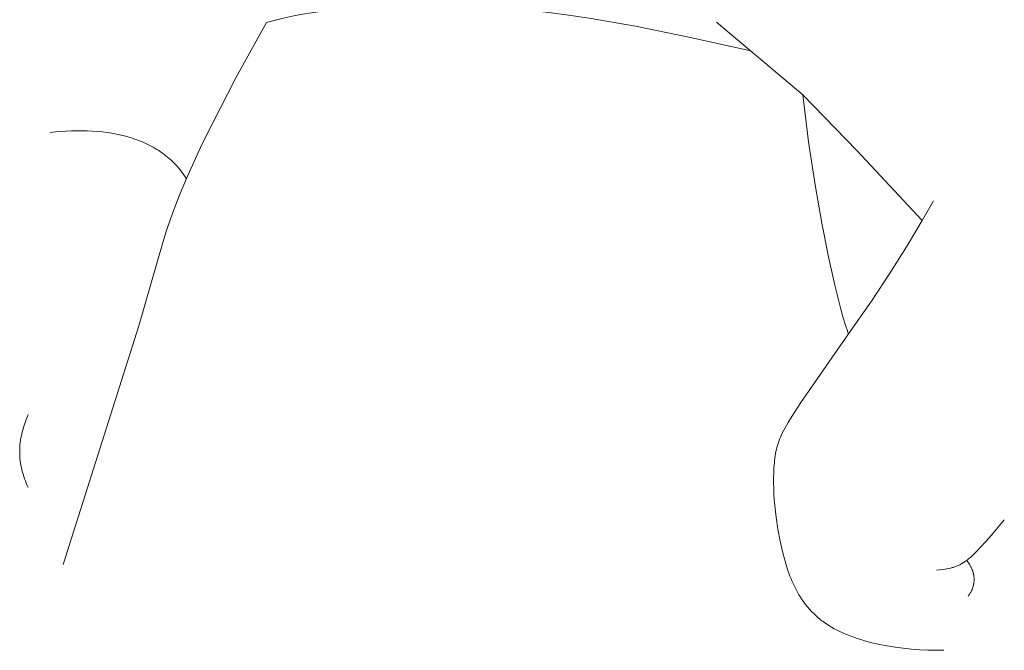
# Model space of a CAD drawing. Header units: millimetres. Extents: x -1459 to 125, y -3469 to 122.
# Tile 104 of 199: x -168 to -143, y -2980 to -2963. Entities that reach past the tile are written whole.
import ezdxf

# ---------------------------------------------------------------- set-up
doc = ezdxf.new("R2010")
doc.units = ezdxf.units.MM
doc.header["$MEASUREMENT"] = 0
doc.layers.add('Layer 1', color=7, linetype='Continuous')

msp = doc.modelspace()

# ---------------------------------------------------------------- linework, layer by layer
at = {"layer": 'Layer 1', "color": 5, "lineweight": 9}
for points, knots in [([(-149.5181, -2964.1265), (-149.5181, -2964.1265), (-151.1174, -2963.7673), (-151.1174, -2963.7673), (-151.1174, -2963.7673), (-152.4958, -2963.488), (-152.4958, -2963.488), (-152.4958, -2963.488), (-153.6901, -2963.2794), (-153.6901, -2963.2794), (-153.6901, -2963.2794), (-154.2299, -2963.1987), (-154.2299, -2963.1987), (-154.2299, -2963.1987), (-154.7375, -2963.1321), (-154.7375, -2963.1321), (-154.7375, -2963.1321), (-155.2684, -2963.0733), (-155.2684, -2963.0733), (-155.2684, -2963.0733), (-155.7702, -2963.0289), (-155.7702, -2963.0289), (-155.7702, -2963.0289), (-156.2476, -2962.9971), (-156.2476, -2962.9971), (-156.2476, -2962.9971), (-156.7055, -2962.9763), (-156.7055, -2962.9763), (-156.7055, -2962.9763), (-157.5813, -2962.9609), (-157.5813, -2962.9609), (-157.5813, -2962.9609), (-158.4357, -2962.9694), (-158.4357, -2962.9694), (-158.4357, -2962.9694), (-159.301, -2962.995), (-159.301, -2962.995), (-159.301, -2962.995), (-159.7409, -2963.0198), (-159.7409, -2963.0198), (-159.7409, -2963.0198), (-160.1864, -2963.0568), (-160.1864, -2963.0568), (-160.1864, -2963.0568), (-160.4113, -2963.0809), (-160.4113, -2963.0809), (-160.4113, -2963.0809), (-160.6377, -2963.1092), (-160.6377, -2963.1092), (-160.6377, -2963.1092), (-160.8658, -2963.1422), (-160.8658, -2963.1422), (-160.8658, -2963.1422), (-161.0954, -2963.1803), (-161.0954, -2963.1803), (-161.0954, -2963.1803), (-161.3268, -2963.2238), (-161.3268, -2963.2238), (-161.3268, -2963.2238), (-161.56, -2963.2732), (-161.56, -2963.2732), (-161.56, -2963.2732), (-161.7949, -2963.3288), (-161.7949, -2963.3288), (-161.7949, -2963.3288), (-162.0317, -2963.3911), (-162.0317, -2963.3911), (-162.0317, -2963.3911), (-162.8197, -2964.8241), (-162.8197, -2964.8241), (-162.8197, -2964.8241), (-163.4359, -2966.0128), (-163.4359, -2966.0128), (-163.4359, -2966.0128), (-163.6878, -2966.5273), (-163.6878, -2966.5273), (-163.6878, -2966.5273), (-163.9067, -2966.9947), (-163.9067, -2966.9947), (-163.9067, -2966.9947), (-164.0958, -2967.4198), (-164.0958, -2967.4198), (-164.0958, -2967.4198), (-164.2585, -2967.8073), (-164.2585, -2967.8073), (-164.2585, -2967.8073), (-164.398, -2968.1619), (-164.398, -2968.1619), (-164.398, -2968.1619), (-164.5177, -2968.4882), (-164.5177, -2968.4882), (-164.5177, -2968.4882), (-164.6209, -2968.7909), (-164.6209, -2968.7909), (-164.6209, -2968.7909), (-164.7108, -2969.0748), (-164.7108, -2969.0748), (-164.7108, -2969.0748), (-165.3254, -2971.2196), (-165.3254, -2971.2196), (-165.3254, -2971.2196), (-167.2794, -2977.3809), (-167.2794, -2977.3809)], [0, 0, 0, 0, 0.0294118, 0.0294118, 0.0294118, 0.0588235, 0.0588235, 0.0588235, 0.0882353, 0.0882353, 0.0882353, 0.1176471, 0.1176471, 0.1176471, 0.1470588, 0.1470588, 0.1470588, 0.1764706, 0.1764706, 0.1764706, 0.2058824, 0.2058824, 0.2058824, 0.2352941, 0.2352941, 0.2352941, 0.2647059, 0.2647059, 0.2647059, 0.2941176, 0.2941176, 0.2941176, 0.3235294, 0.3235294, 0.3235294, 0.3529412, 0.3529412, 0.3529412, 0.3823529, 0.3823529, 0.3823529, 0.4117647, 0.4117647, 0.4117647, 0.4411765, 0.4411765, 0.4411765, 0.4705882, 0.4705882, 0.4705882, 0.5, 0.5, 0.5, 0.5294118, 0.5294118, 0.5294118, 0.5588235, 0.5588235, 0.5588235, 0.5882353, 0.5882353, 0.5882353, 0.6176471, 0.6176471, 0.6176471, 0.6470588, 0.6470588, 0.6470588, 0.6764706, 0.6764706, 0.6764706, 0.7058824, 0.7058824, 0.7058824, 0.7352941, 0.7352941, 0.7352941, 0.7647059, 0.7647059, 0.7647059, 0.7941176, 0.7941176, 0.7941176, 0.8235294, 0.8235294, 0.8235294, 0.8529412, 0.8529412, 0.8529412, 0.8823529, 0.8823529, 0.8823529, 0.9117647, 0.9117647, 0.9117647, 0.9411765, 0.9411765, 0.9411765, 0.9705882, 0.9705882, 0.9705882, 1, 1, 1, 1]), ([(-164.0978, -2967.4244), (-164.0978, -2967.4244), (-164.1295, -2967.3751), (-164.1295, -2967.3751), (-164.1295, -2967.3751), (-164.1623, -2967.3268), (-164.1623, -2967.3268), (-164.1623, -2967.3268), (-164.196, -2967.2797), (-164.196, -2967.2797), (-164.196, -2967.2797), (-164.2308, -2967.2337), (-164.2308, -2967.2337), (-164.2308, -2967.2337), (-164.2665, -2967.1887), (-164.2665, -2967.1887), (-164.2665, -2967.1887), (-164.3031, -2967.1448), (-164.3031, -2967.1448), (-164.3031, -2967.1448), (-164.3407, -2967.1021), (-164.3407, -2967.1021), (-164.3407, -2967.1021), (-164.3792, -2967.0603), (-164.3792, -2967.0603), (-164.3792, -2967.0603), (-164.4187, -2967.0197), (-164.4187, -2967.0197), (-164.4187, -2967.0197), (-164.459, -2966.9801), (-164.459, -2966.9801), (-164.459, -2966.9801), (-164.5003, -2966.9415), (-164.5003, -2966.9415), (-164.5003, -2966.9415), (-164.5424, -2966.904), (-164.5424, -2966.904), (-164.5424, -2966.904), (-164.5854, -2966.8676), (-164.5854, -2966.8676), (-164.5854, -2966.8676), (-164.6292, -2966.8321), (-164.6292, -2966.8321), (-164.6292, -2966.8321), (-164.6738, -2966.7977), (-164.6738, -2966.7977), (-164.6738, -2966.7977), (-164.7193, -2966.7643), (-164.7193, -2966.7643), (-164.7193, -2966.7643), (-164.7656, -2966.7319), (-164.7656, -2966.7319), (-164.7656, -2966.7319), (-164.8127, -2966.7006), (-164.8127, -2966.7006), (-164.8127, -2966.7006), (-164.8606, -2966.6702), (-164.8606, -2966.6702), (-164.8606, -2966.6702), (-164.9093, -2966.6408), (-164.9093, -2966.6408), (-164.9093, -2966.6408), (-164.9587, -2966.6124), (-164.9587, -2966.6124), (-164.9587, -2966.6124), (-165.0089, -2966.585), (-165.0089, -2966.585), (-165.0089, -2966.585), (-165.0598, -2966.5586), (-165.0598, -2966.5586), (-165.0598, -2966.5586), (-165.1114, -2966.5331), (-165.1114, -2966.5331), (-165.1114, -2966.5331), (-165.1637, -2966.5086), (-165.1637, -2966.5086), (-165.1637, -2966.5086), (-165.2168, -2966.4851), (-165.2168, -2966.4851), (-165.2168, -2966.4851), (-165.2705, -2966.4625), (-165.2705, -2966.4625), (-165.2705, -2966.4625), (-165.3249, -2966.4408), (-165.3249, -2966.4408), (-165.3249, -2966.4408), (-165.3799, -2966.4201), (-165.3799, -2966.4201), (-165.3799, -2966.4201), (-165.4356, -2966.4003), (-165.4356, -2966.4003), (-165.4356, -2966.4003), (-165.4919, -2966.3814), (-165.4919, -2966.3814), (-165.4919, -2966.3814), (-165.5488, -2966.3634), (-165.5488, -2966.3634), (-165.5488, -2966.3634), (-165.6644, -2966.3302), (-165.6644, -2966.3302), (-165.6644, -2966.3302), (-165.7823, -2966.3006), (-165.7823, -2966.3006), (-165.7823, -2966.3006), (-165.9025, -2966.2745), (-165.9025, -2966.2745), (-165.9025, -2966.2745), (-166.0247, -2966.2519), (-166.0247, -2966.2519), (-166.0247, -2966.2519), (-166.149, -2966.2327), (-166.149, -2966.2327), (-166.149, -2966.2327), (-166.2751, -2966.2169), (-166.2751, -2966.2169), (-166.2751, -2966.2169), (-166.403, -2966.2045), (-166.403, -2966.2045), (-166.403, -2966.2045), (-166.5326, -2966.1953), (-166.5326, -2966.1953), (-166.5326, -2966.1953), (-166.6637, -2966.1893), (-166.6637, -2966.1893), (-166.6637, -2966.1893), (-166.7964, -2966.1865), (-166.7964, -2966.1865), (-166.7964, -2966.1865), (-166.9304, -2966.1869), (-166.9304, -2966.1869), (-166.9304, -2966.1869), (-167.0656, -2966.1902), (-167.0656, -2966.1902), (-167.0656, -2966.1902), (-167.2021, -2966.1967), (-167.2021, -2966.1967), (-167.2021, -2966.1967), (-167.3395, -2966.206), (-167.3395, -2966.206), (-167.3395, -2966.206), (-167.478, -2966.2183), (-167.478, -2966.2183), (-167.478, -2966.2183), (-167.6172, -2966.2335), (-167.6172, -2966.2335)], [0, 0, 0, 0, 0.0208333, 0.0208333, 0.0208333, 0.0416667, 0.0416667, 0.0416667, 0.0625, 0.0625, 0.0625, 0.0833333, 0.0833333, 0.0833333, 0.1041667, 0.1041667, 0.1041667, 0.125, 0.125, 0.125, 0.1458333, 0.1458333, 0.1458333, 0.1666667, 0.1666667, 0.1666667, 0.1875, 0.1875, 0.1875, 0.2083333, 0.2083333, 0.2083333, 0.2291667, 0.2291667, 0.2291667, 0.25, 0.25, 0.25, 0.2708333, 0.2708333, 0.2708333, 0.2916667, 0.2916667, 0.2916667, 0.3125, 0.3125, 0.3125, 0.3333333, 0.3333333, 0.3333333, 0.3541667, 0.3541667, 0.3541667, 0.375, 0.375, 0.375, 0.3958333, 0.3958333, 0.3958333, 0.4166667, 0.4166667, 0.4166667, 0.4375, 0.4375, 0.4375, 0.4583333, 0.4583333, 0.4583333, 0.4791667, 0.4791667, 0.4791667, 0.5, 0.5, 0.5, 0.5208333, 0.5208333, 0.5208333, 0.5416667, 0.5416667, 0.5416667, 0.5625, 0.5625, 0.5625, 0.5833333, 0.5833333, 0.5833333, 0.6041667, 0.6041667, 0.6041667, 0.625, 0.625, 0.625, 0.6458333, 0.6458333, 0.6458333, 0.6666667, 0.6666667, 0.6666667, 0.6875, 0.6875, 0.6875, 0.7083333, 0.7083333, 0.7083333, 0.7291667, 0.7291667, 0.7291667, 0.75, 0.75, 0.75, 0.7708333, 0.7708333, 0.7708333, 0.7916667, 0.7916667, 0.7916667, 0.8125, 0.8125, 0.8125, 0.8333333, 0.8333333, 0.8333333, 0.8541667, 0.8541667, 0.8541667, 0.875, 0.875, 0.875, 0.8958333, 0.8958333, 0.8958333, 0.9166667, 0.9166667, 0.9166667, 0.9375, 0.9375, 0.9375, 0.9583333, 0.9583333, 0.9583333, 0.9791667, 0.9791667, 0.9791667, 1, 1, 1, 1]), ([(-146.9913, -2971.4313), (-146.9913, -2971.4313), (-148.2259, -2973.2017), (-148.2259, -2973.2017), (-148.2259, -2973.2017), (-148.4632, -2973.5648), (-148.4632, -2973.5648), (-148.4632, -2973.5648), (-148.5563, -2973.7174), (-148.5563, -2973.7174), (-148.5563, -2973.7174), (-148.6345, -2973.8546), (-148.6345, -2973.8546), (-148.6345, -2973.8546), (-148.6685, -2973.9185), (-148.6685, -2973.9185), (-148.6685, -2973.9185), (-148.6994, -2973.9796), (-148.6994, -2973.9796), (-148.6994, -2973.9796), (-148.7273, -2974.0384), (-148.7273, -2974.0384), (-148.7273, -2974.0384), (-148.7525, -2974.0953), (-148.7525, -2974.0953), (-148.7525, -2974.0953), (-148.7752, -2974.1506), (-148.7752, -2974.1506), (-148.7752, -2974.1506), (-148.7955, -2974.2047), (-148.7955, -2974.2047), (-148.7955, -2974.2047), (-148.8136, -2974.2581), (-148.8136, -2974.2581), (-148.8136, -2974.2581), (-148.8298, -2974.3109), (-148.8298, -2974.3109), (-148.8298, -2974.3109), (-148.8443, -2974.3638), (-148.8443, -2974.3638), (-148.8443, -2974.3638), (-148.8572, -2974.4169), (-148.8572, -2974.4169), (-148.8572, -2974.4169), (-148.8687, -2974.4708), (-148.8687, -2974.4708), (-148.8687, -2974.4708), (-148.8791, -2974.5257), (-148.8791, -2974.5257), (-148.8791, -2974.5257), (-148.8885, -2974.582), (-148.8885, -2974.582), (-148.8885, -2974.582), (-148.897, -2974.6397), (-148.897, -2974.6397), (-148.897, -2974.6397), (-148.9045, -2974.6988), (-148.9045, -2974.6988), (-148.9045, -2974.6988), (-148.911, -2974.7591), (-148.911, -2974.7591), (-148.911, -2974.7591), (-148.9214, -2974.8836), (-148.9214, -2974.8836), (-148.9214, -2974.8836), (-148.9282, -2975.0126), (-148.9282, -2975.0126), (-148.9282, -2975.0126), (-148.9315, -2975.146), (-148.9315, -2975.146), (-148.9315, -2975.146), (-148.9314, -2975.2831), (-148.9314, -2975.2831), (-148.9314, -2975.2831), (-148.9279, -2975.4238), (-148.9279, -2975.4238), (-148.9279, -2975.4238), (-148.9212, -2975.5675), (-148.9212, -2975.5675), (-148.9212, -2975.5675), (-148.9112, -2975.7138), (-148.9112, -2975.7138), (-148.9112, -2975.7138), (-148.8982, -2975.8625), (-148.8982, -2975.8625), (-148.8982, -2975.8625), (-148.8821, -2976.013), (-148.8821, -2976.013), (-148.8821, -2976.013), (-148.8632, -2976.1651), (-148.8632, -2976.1651), (-148.8632, -2976.1651), (-148.8167, -2976.4721), (-148.8167, -2976.4721), (-148.8167, -2976.4721), (-148.7596, -2976.7804), (-148.7596, -2976.7804), (-148.7596, -2976.7804), (-148.7271, -2976.9341), (-148.7271, -2976.9341), (-148.7271, -2976.9341), (-148.6915, -2977.0869), (-148.6915, -2977.0869), (-148.6915, -2977.0869), (-148.6524, -2977.2384), (-148.6524, -2977.2384), (-148.6524, -2977.2384), (-148.6092, -2977.3883), (-148.6092, -2977.3883), (-148.6092, -2977.3883), (-148.5614, -2977.536), (-148.5614, -2977.536), (-148.5614, -2977.536), (-148.5356, -2977.609), (-148.5356, -2977.609), (-148.5356, -2977.609), (-148.5084, -2977.6813), (-148.5084, -2977.6813), (-148.5084, -2977.6813), (-148.4799, -2977.7529), (-148.4799, -2977.7529), (-148.4799, -2977.7529), (-148.4498, -2977.8236), (-148.4498, -2977.8236), (-148.4498, -2977.8236), (-148.4182, -2977.8936), (-148.4182, -2977.8936), (-148.4182, -2977.8936), (-148.385, -2977.9627), (-148.385, -2977.9627), (-148.385, -2977.9627), (-148.3502, -2978.0308), (-148.3502, -2978.0308), (-148.3502, -2978.0308), (-148.3136, -2978.098), (-148.3136, -2978.098), (-148.3136, -2978.098), (-148.2751, -2978.1641), (-148.2751, -2978.1641), (-148.2751, -2978.1641), (-148.2349, -2978.2292), (-148.2349, -2978.2292), (-148.2349, -2978.2292), (-148.1926, -2978.2931), (-148.1926, -2978.2931), (-148.1926, -2978.2931), (-148.1484, -2978.3558), (-148.1484, -2978.3558), (-148.1484, -2978.3558), (-148.1021, -2978.4173), (-148.1021, -2978.4173), (-148.1021, -2978.4173), (-148.0537, -2978.4775), (-148.0537, -2978.4775), (-148.0537, -2978.4775), (-148.003, -2978.5364), (-148.003, -2978.5364), (-148.003, -2978.5364), (-147.9502, -2978.5938), (-147.9502, -2978.5938), (-147.9502, -2978.5938), (-147.8949, -2978.6499), (-147.8949, -2978.6499), (-147.8949, -2978.6499), (-147.8664, -2978.6773), (-147.8664, -2978.6773), (-147.8664, -2978.6773), (-147.8373, -2978.7044), (-147.8373, -2978.7044), (-147.8373, -2978.7044), (-147.8076, -2978.7311), (-147.8076, -2978.7311), (-147.8076, -2978.7311), (-147.7772, -2978.7574), (-147.7772, -2978.7574), (-147.7772, -2978.7574), (-147.7463, -2978.7833), (-147.7463, -2978.7833), (-147.7463, -2978.7833), (-147.7147, -2978.8088), (-147.7147, -2978.8088), (-147.7147, -2978.8088), (-147.6824, -2978.8339), (-147.6824, -2978.8339), (-147.6824, -2978.8339), (-147.6495, -2978.8586), (-147.6495, -2978.8586), (-147.6495, -2978.8586), (-147.6159, -2978.8828), (-147.6159, -2978.8828), (-147.6159, -2978.8828), (-147.5816, -2978.9066), (-147.5816, -2978.9066), (-147.5816, -2978.9066), (-147.5111, -2978.953), (-147.5111, -2978.953), (-147.5111, -2978.953), (-147.4379, -2978.9975), (-147.4379, -2978.9975), (-147.4379, -2978.9975), (-147.3623, -2979.0404), (-147.3623, -2979.0404), (-147.3623, -2979.0404), (-147.2842, -2979.0816), (-147.2842, -2979.0816), (-147.2842, -2979.0816), (-147.2038, -2979.1211), (-147.2038, -2979.1211), (-147.2038, -2979.1211), (-147.1211, -2979.1589), (-147.1211, -2979.1589), (-147.1211, -2979.1589), (-147.0364, -2979.195), (-147.0364, -2979.195), (-147.0364, -2979.195), (-146.9497, -2979.2295), (-146.9497, -2979.2295), (-146.9497, -2979.2295), (-146.861, -2979.2623), (-146.861, -2979.2623), (-146.861, -2979.2623), (-146.7706, -2979.2936), (-146.7706, -2979.2936), (-146.7706, -2979.2936), (-146.6784, -2979.3232), (-146.6784, -2979.3232), (-146.6784, -2979.3232), (-146.5847, -2979.3512), (-146.5847, -2979.3512), (-146.5847, -2979.3512), (-146.4894, -2979.3776), (-146.4894, -2979.3776), (-146.4894, -2979.3776), (-146.3927, -2979.4025), (-146.3927, -2979.4025), (-146.3927, -2979.4025), (-146.2947, -2979.4258), (-146.2947, -2979.4258), (-146.2947, -2979.4258), (-146.1956, -2979.4476), (-146.1956, -2979.4476), (-146.1956, -2979.4476), (-145.9941, -2979.4866), (-145.9941, -2979.4866), (-145.9941, -2979.4866), (-145.789, -2979.5196), (-145.789, -2979.5196), (-145.789, -2979.5196), (-145.5811, -2979.5468), (-145.5811, -2979.5468), (-145.5811, -2979.5468), (-145.3713, -2979.5681), (-145.3713, -2979.5681), (-145.3713, -2979.5681), (-145.1604, -2979.5838), (-145.1604, -2979.5838), (-145.1604, -2979.5838), (-144.9491, -2979.594), (-144.9491, -2979.594), (-144.9491, -2979.594), (-144.7383, -2979.5987), (-144.7383, -2979.5987), (-144.7383, -2979.5987), (-144.5289, -2979.5981), (-144.5289, -2979.5981)], [0, 0, 0, 0, 0.0113636, 0.0113636, 0.0113636, 0.0227273, 0.0227273, 0.0227273, 0.0340909, 0.0340909, 0.0340909, 0.0454545, 0.0454545, 0.0454545, 0.0568182, 0.0568182, 0.0568182, 0.0681818, 0.0681818, 0.0681818, 0.0795455, 0.0795455, 0.0795455, 0.0909091, 0.0909091, 0.0909091, 0.1022727, 0.1022727, 0.1022727, 0.1136364, 0.1136364, 0.1136364, 0.125, 0.125, 0.125, 0.1363636, 0.1363636, 0.1363636, 0.1477273, 0.1477273, 0.1477273, 0.1590909, 0.1590909, 0.1590909, 0.1704545, 0.1704545, 0.1704545, 0.1818182, 0.1818182, 0.1818182, 0.1931818, 0.1931818, 0.1931818, 0.2045455, 0.2045455, 0.2045455, 0.2159091, 0.2159091, 0.2159091, 0.2272727, 0.2272727, 0.2272727, 0.2386364, 0.2386364, 0.2386364, 0.25, 0.25, 0.25, 0.2613636, 0.2613636, 0.2613636, 0.2727273, 0.2727273, 0.2727273, 0.2840909, 0.2840909, 0.2840909, 0.2954545, 0.2954545, 0.2954545, 0.3068182, 0.3068182, 0.3068182, 0.3181818, 0.3181818, 0.3181818, 0.3295455, 0.3295455, 0.3295455, 0.3409091, 0.3409091, 0.3409091, 0.3522727, 0.3522727, 0.3522727, 0.3636364, 0.3636364, 0.3636364, 0.375, 0.375, 0.375, 0.3863636, 0.3863636, 0.3863636, 0.3977273, 0.3977273, 0.3977273, 0.4090909, 0.4090909, 0.4090909, 0.4204545, 0.4204545, 0.4204545, 0.4318182, 0.4318182, 0.4318182, 0.4431818, 0.4431818, 0.4431818, 0.4545455, 0.4545455, 0.4545455, 0.4659091, 0.4659091, 0.4659091, 0.4772727, 0.4772727, 0.4772727, 0.4886364, 0.4886364, 0.4886364, 0.5, 0.5, 0.5, 0.5113636, 0.5113636, 0.5113636, 0.5227273, 0.5227273, 0.5227273, 0.5340909, 0.5340909, 0.5340909, 0.5454545, 0.5454545, 0.5454545, 0.5568182, 0.5568182, 0.5568182, 0.5681818, 0.5681818, 0.5681818, 0.5795455, 0.5795455, 0.5795455, 0.5909091, 0.5909091, 0.5909091, 0.6022727, 0.6022727, 0.6022727, 0.6136364, 0.6136364, 0.6136364, 0.625, 0.625, 0.625, 0.6363636, 0.6363636, 0.6363636, 0.6477273, 0.6477273, 0.6477273, 0.6590909, 0.6590909, 0.6590909, 0.6704545, 0.6704545, 0.6704545, 0.6818182, 0.6818182, 0.6818182, 0.6931818, 0.6931818, 0.6931818, 0.7045455, 0.7045455, 0.7045455, 0.7159091, 0.7159091, 0.7159091, 0.7272727, 0.7272727, 0.7272727, 0.7386364, 0.7386364, 0.7386364, 0.75, 0.75, 0.75, 0.7613636, 0.7613636, 0.7613636, 0.7727273, 0.7727273, 0.7727273, 0.7840909, 0.7840909, 0.7840909, 0.7954545, 0.7954545, 0.7954545, 0.8068182, 0.8068182, 0.8068182, 0.8181818, 0.8181818, 0.8181818, 0.8295455, 0.8295455, 0.8295455, 0.8409091, 0.8409091, 0.8409091, 0.8522727, 0.8522727, 0.8522727, 0.8636364, 0.8636364, 0.8636364, 0.875, 0.875, 0.875, 0.8863636, 0.8863636, 0.8863636, 0.8977273, 0.8977273, 0.8977273, 0.9090909, 0.9090909, 0.9090909, 0.9204545, 0.9204545, 0.9204545, 0.9318182, 0.9318182, 0.9318182, 0.9431818, 0.9431818, 0.9431818, 0.9545455, 0.9545455, 0.9545455, 0.9659091, 0.9659091, 0.9659091, 0.9772727, 0.9772727, 0.9772727, 0.9886364, 0.9886364, 0.9886364, 1, 1, 1, 1]), ([(-168.1833, -2973.5157), (-168.1833, -2973.5157), (-168.2102, -2973.5765), (-168.2102, -2973.5765), (-168.2102, -2973.5765), (-168.2354, -2973.6372), (-168.2354, -2973.6372), (-168.2354, -2973.6372), (-168.2588, -2973.6978), (-168.2588, -2973.6978), (-168.2588, -2973.6978), (-168.2804, -2973.7582), (-168.2804, -2973.7582), (-168.2804, -2973.7582), (-168.3004, -2973.8185), (-168.3004, -2973.8185), (-168.3004, -2973.8185), (-168.3186, -2973.8787), (-168.3186, -2973.8787), (-168.3186, -2973.8787), (-168.335, -2973.9387), (-168.335, -2973.9387), (-168.335, -2973.9387), (-168.3498, -2973.9986), (-168.3498, -2973.9986), (-168.3498, -2973.9986), (-168.3628, -2974.0584), (-168.3628, -2974.0584), (-168.3628, -2974.0584), (-168.374, -2974.1181), (-168.374, -2974.1181), (-168.374, -2974.1181), (-168.3836, -2974.1776), (-168.3836, -2974.1776), (-168.3836, -2974.1776), (-168.3914, -2974.2371), (-168.3914, -2974.2371), (-168.3914, -2974.2371), (-168.3975, -2974.2963), (-168.3975, -2974.2963), (-168.3975, -2974.2963), (-168.4018, -2974.3555), (-168.4018, -2974.3555), (-168.4018, -2974.3555), (-168.4044, -2974.4145), (-168.4044, -2974.4145), (-168.4044, -2974.4145), (-168.4053, -2974.4734), (-168.4053, -2974.4734), (-168.4053, -2974.4734), (-168.4044, -2974.5322), (-168.4044, -2974.5322), (-168.4044, -2974.5322), (-168.4018, -2974.5909), (-168.4018, -2974.5909), (-168.4018, -2974.5909), (-168.3975, -2974.6494), (-168.3975, -2974.6494), (-168.3975, -2974.6494), (-168.3914, -2974.7078), (-168.3914, -2974.7078), (-168.3914, -2974.7078), (-168.3836, -2974.7661), (-168.3836, -2974.7661), (-168.3836, -2974.7661), (-168.374, -2974.8242), (-168.374, -2974.8242), (-168.374, -2974.8242), (-168.3628, -2974.8822), (-168.3628, -2974.8822), (-168.3628, -2974.8822), (-168.3498, -2974.9401), (-168.3498, -2974.9401), (-168.3498, -2974.9401), (-168.335, -2974.9979), (-168.335, -2974.9979), (-168.335, -2974.9979), (-168.3186, -2975.0555), (-168.3186, -2975.0555), (-168.3186, -2975.0555), (-168.3004, -2975.113), (-168.3004, -2975.113), (-168.3004, -2975.113), (-168.2804, -2975.1704), (-168.2804, -2975.1704), (-168.2804, -2975.1704), (-168.2588, -2975.2277), (-168.2588, -2975.2277), (-168.2588, -2975.2277), (-168.2354, -2975.2848), (-168.2354, -2975.2848), (-168.2354, -2975.2848), (-168.2102, -2975.3418), (-168.2102, -2975.3418), (-168.2102, -2975.3418), (-168.1833, -2975.3986), (-168.1833, -2975.3986)], [0, 0, 0, 0, 0.03125, 0.03125, 0.03125, 0.0625, 0.0625, 0.0625, 0.09375, 0.09375, 0.09375, 0.125, 0.125, 0.125, 0.15625, 0.15625, 0.15625, 0.1875, 0.1875, 0.1875, 0.21875, 0.21875, 0.21875, 0.25, 0.25, 0.25, 0.28125, 0.28125, 0.28125, 0.3125, 0.3125, 0.3125, 0.34375, 0.34375, 0.34375, 0.375, 0.375, 0.375, 0.40625, 0.40625, 0.40625, 0.4375, 0.4375, 0.4375, 0.46875, 0.46875, 0.46875, 0.5, 0.5, 0.5, 0.53125, 0.53125, 0.53125, 0.5625, 0.5625, 0.5625, 0.59375, 0.59375, 0.59375, 0.625, 0.625, 0.625, 0.65625, 0.65625, 0.65625, 0.6875, 0.6875, 0.6875, 0.71875, 0.71875, 0.71875, 0.75, 0.75, 0.75, 0.78125, 0.78125, 0.78125, 0.8125, 0.8125, 0.8125, 0.84375, 0.84375, 0.84375, 0.875, 0.875, 0.875, 0.90625, 0.90625, 0.90625, 0.9375, 0.9375, 0.9375, 0.96875, 0.96875, 0.96875, 1, 1, 1, 1]), ([(-142.9703, -2976.2317), (-142.9703, -2976.2317), (-143.3048, -2976.6285), (-143.3048, -2976.6285), (-143.3048, -2976.6285), (-143.446, -2976.79), (-143.446, -2976.79), (-143.446, -2976.79), (-143.5725, -2976.9293), (-143.5725, -2976.9293), (-143.5725, -2976.9293), (-143.6866, -2977.0483), (-143.6866, -2977.0483), (-143.6866, -2977.0483), (-143.7396, -2977.1008), (-143.7396, -2977.1008), (-143.7396, -2977.1008), (-143.7902, -2977.1488), (-143.7902, -2977.1488), (-143.7902, -2977.1488), (-143.8389, -2977.1926), (-143.8389, -2977.1926), (-143.8389, -2977.1926), (-143.8857, -2977.2325), (-143.8857, -2977.2325), (-143.8857, -2977.2325), (-143.931, -2977.2687), (-143.931, -2977.2687), (-143.931, -2977.2687), (-143.9531, -2977.2854), (-143.9531, -2977.2854), (-143.9531, -2977.2854), (-143.975, -2977.3013), (-143.975, -2977.3013), (-143.975, -2977.3013), (-143.9966, -2977.3164), (-143.9966, -2977.3164), (-143.9966, -2977.3164), (-144.018, -2977.3307), (-144.018, -2977.3307), (-144.018, -2977.3307), (-144.0393, -2977.3442), (-144.0393, -2977.3442), (-144.0393, -2977.3442), (-144.0603, -2977.357), (-144.0603, -2977.357), (-144.0603, -2977.357), (-144.0813, -2977.3691), (-144.0813, -2977.3691), (-144.0813, -2977.3691), (-144.1021, -2977.3805), (-144.1021, -2977.3805), (-144.1021, -2977.3805), (-144.123, -2977.3913), (-144.123, -2977.3913), (-144.123, -2977.3913), (-144.1438, -2977.4015), (-144.1438, -2977.4015), (-144.1438, -2977.4015), (-144.1646, -2977.411), (-144.1646, -2977.411), (-144.1646, -2977.411), (-144.1854, -2977.42), (-144.1854, -2977.42), (-144.1854, -2977.42), (-144.2064, -2977.4285), (-144.2064, -2977.4285), (-144.2064, -2977.4285), (-144.2274, -2977.4364), (-144.2274, -2977.4364), (-144.2274, -2977.4364), (-144.2486, -2977.4439), (-144.2486, -2977.4439), (-144.2486, -2977.4439), (-144.27, -2977.4509), (-144.27, -2977.4509), (-144.27, -2977.4509), (-144.2916, -2977.4576), (-144.2916, -2977.4576), (-144.2916, -2977.4576), (-144.3134, -2977.4638), (-144.3134, -2977.4638), (-144.3134, -2977.4638), (-144.3355, -2977.4696), (-144.3355, -2977.4696), (-144.3355, -2977.4696), (-144.358, -2977.4751), (-144.358, -2977.4751), (-144.358, -2977.4751), (-144.4039, -2977.4853), (-144.4039, -2977.4853), (-144.4039, -2977.4853), (-144.4515, -2977.4944), (-144.4515, -2977.4944), (-144.4515, -2977.4944), (-144.501, -2977.5028), (-144.501, -2977.5028), (-144.501, -2977.5028), (-144.7233, -2977.533), (-144.7233, -2977.533)], [0, 0, 0, 0, 0.030303, 0.030303, 0.030303, 0.0606061, 0.0606061, 0.0606061, 0.0909091, 0.0909091, 0.0909091, 0.1212121, 0.1212121, 0.1212121, 0.1515152, 0.1515152, 0.1515152, 0.1818182, 0.1818182, 0.1818182, 0.2121212, 0.2121212, 0.2121212, 0.2424242, 0.2424242, 0.2424242, 0.2727273, 0.2727273, 0.2727273, 0.3030303, 0.3030303, 0.3030303, 0.3333333, 0.3333333, 0.3333333, 0.3636364, 0.3636364, 0.3636364, 0.3939394, 0.3939394, 0.3939394, 0.4242424, 0.4242424, 0.4242424, 0.4545455, 0.4545455, 0.4545455, 0.4848485, 0.4848485, 0.4848485, 0.5151515, 0.5151515, 0.5151515, 0.5454545, 0.5454545, 0.5454545, 0.5757576, 0.5757576, 0.5757576, 0.6060606, 0.6060606, 0.6060606, 0.6363636, 0.6363636, 0.6363636, 0.6666667, 0.6666667, 0.6666667, 0.6969697, 0.6969697, 0.6969697, 0.7272727, 0.7272727, 0.7272727, 0.7575758, 0.7575758, 0.7575758, 0.7878788, 0.7878788, 0.7878788, 0.8181818, 0.8181818, 0.8181818, 0.8484848, 0.8484848, 0.8484848, 0.8787879, 0.8787879, 0.8787879, 0.9090909, 0.9090909, 0.9090909, 0.9393939, 0.9393939, 0.9393939, 0.969697, 0.969697, 0.969697, 1, 1, 1, 1]), ([(-143.9053, -2978.2079), (-143.9053, -2978.2079), (-143.8855, -2978.1797), (-143.8855, -2978.1797), (-143.8855, -2978.1797), (-143.8671, -2978.1515), (-143.8671, -2978.1515), (-143.8671, -2978.1515), (-143.8584, -2978.1374), (-143.8584, -2978.1374), (-143.8584, -2978.1374), (-143.85, -2978.1233), (-143.85, -2978.1233), (-143.85, -2978.1233), (-143.842, -2978.1091), (-143.842, -2978.1091), (-143.842, -2978.1091), (-143.8343, -2978.0949), (-143.8343, -2978.0949), (-143.8343, -2978.0949), (-143.8269, -2978.0807), (-143.8269, -2978.0807), (-143.8269, -2978.0807), (-143.8199, -2978.0665), (-143.8199, -2978.0665), (-143.8199, -2978.0665), (-143.8132, -2978.0523), (-143.8132, -2978.0523), (-143.8132, -2978.0523), (-143.8069, -2978.0381), (-143.8069, -2978.0381), (-143.8069, -2978.0381), (-143.8008, -2978.0238), (-143.8008, -2978.0238), (-143.8008, -2978.0238), (-143.7952, -2978.0096), (-143.7952, -2978.0096), (-143.7952, -2978.0096), (-143.7898, -2977.9953), (-143.7898, -2977.9953), (-143.7898, -2977.9953), (-143.7848, -2977.981), (-143.7848, -2977.981), (-143.7848, -2977.981), (-143.7802, -2977.9667), (-143.7802, -2977.9667), (-143.7802, -2977.9667), (-143.7759, -2977.9523), (-143.7759, -2977.9523), (-143.7759, -2977.9523), (-143.7719, -2977.938), (-143.7719, -2977.938), (-143.7719, -2977.938), (-143.7682, -2977.9236), (-143.7682, -2977.9236), (-143.7682, -2977.9236), (-143.7649, -2977.9093), (-143.7649, -2977.9093), (-143.7649, -2977.9093), (-143.762, -2977.8949), (-143.762, -2977.8949), (-143.762, -2977.8949), (-143.7593, -2977.8805), (-143.7593, -2977.8805), (-143.7593, -2977.8805), (-143.757, -2977.8661), (-143.757, -2977.8661), (-143.757, -2977.8661), (-143.7551, -2977.8516), (-143.7551, -2977.8516), (-143.7551, -2977.8516), (-143.7535, -2977.8372), (-143.7535, -2977.8372), (-143.7535, -2977.8372), (-143.7522, -2977.8227), (-143.7522, -2977.8227), (-143.7522, -2977.8227), (-143.7512, -2977.8083), (-143.7512, -2977.8083), (-143.7512, -2977.8083), (-143.7506, -2977.7938), (-143.7506, -2977.7938), (-143.7506, -2977.7938), (-143.7503, -2977.7793), (-143.7503, -2977.7793), (-143.7503, -2977.7793), (-143.7504, -2977.7647), (-143.7504, -2977.7647), (-143.7504, -2977.7647), (-143.7508, -2977.7502), (-143.7508, -2977.7502), (-143.7508, -2977.7502), (-143.7515, -2977.7356), (-143.7515, -2977.7356), (-143.7515, -2977.7356), (-143.7526, -2977.7211), (-143.7526, -2977.7211), (-143.7526, -2977.7211), (-143.754, -2977.7065), (-143.754, -2977.7065), (-143.754, -2977.7065), (-143.7558, -2977.6919), (-143.7558, -2977.6919), (-143.7558, -2977.6919), (-143.7579, -2977.6773), (-143.7579, -2977.6773), (-143.7579, -2977.6773), (-143.7603, -2977.6626), (-143.7603, -2977.6626), (-143.7603, -2977.6626), (-143.7631, -2977.648), (-143.7631, -2977.648), (-143.7631, -2977.648), (-143.7662, -2977.6333), (-143.7662, -2977.6333), (-143.7662, -2977.6333), (-143.7696, -2977.6187), (-143.7696, -2977.6187), (-143.7696, -2977.6187), (-143.7734, -2977.604), (-143.7734, -2977.604), (-143.7734, -2977.604), (-143.7775, -2977.5893), (-143.7775, -2977.5893), (-143.7775, -2977.5893), (-143.782, -2977.5745), (-143.782, -2977.5745), (-143.782, -2977.5745), (-143.7868, -2977.5598), (-143.7868, -2977.5598), (-143.7868, -2977.5598), (-143.7919, -2977.5451), (-143.7919, -2977.5451), (-143.7919, -2977.5451), (-143.7973, -2977.5303), (-143.7973, -2977.5303), (-143.7973, -2977.5303), (-143.8031, -2977.5155), (-143.8031, -2977.5155), (-143.8031, -2977.5155), (-143.8093, -2977.5007), (-143.8093, -2977.5007), (-143.8093, -2977.5007), (-143.8158, -2977.4859), (-143.8158, -2977.4859), (-143.8158, -2977.4859), (-143.8226, -2977.4711), (-143.8226, -2977.4711), (-143.8226, -2977.4711), (-143.8297, -2977.4562), (-143.8297, -2977.4562), (-143.8297, -2977.4562), (-143.8372, -2977.4414), (-143.8372, -2977.4414), (-143.8372, -2977.4414), (-143.845, -2977.4265), (-143.845, -2977.4265), (-143.845, -2977.4265), (-143.8617, -2977.3967), (-143.8617, -2977.3967), (-143.8617, -2977.3967), (-143.8797, -2977.3669), (-143.8797, -2977.3669), (-143.8797, -2977.3669), (-143.8991, -2977.337), (-143.8991, -2977.337), (-143.8991, -2977.337), (-143.9198, -2977.307), (-143.9198, -2977.307), (-143.9198, -2977.307), (-143.9419, -2977.277), (-143.9419, -2977.277)], [0, 0, 0, 0, 0.0175439, 0.0175439, 0.0175439, 0.0350877, 0.0350877, 0.0350877, 0.0526316, 0.0526316, 0.0526316, 0.0701754, 0.0701754, 0.0701754, 0.0877193, 0.0877193, 0.0877193, 0.1052632, 0.1052632, 0.1052632, 0.122807, 0.122807, 0.122807, 0.1403509, 0.1403509, 0.1403509, 0.1578947, 0.1578947, 0.1578947, 0.1754386, 0.1754386, 0.1754386, 0.1929825, 0.1929825, 0.1929825, 0.2105263, 0.2105263, 0.2105263, 0.2280702, 0.2280702, 0.2280702, 0.245614, 0.245614, 0.245614, 0.2631579, 0.2631579, 0.2631579, 0.2807018, 0.2807018, 0.2807018, 0.2982456, 0.2982456, 0.2982456, 0.3157895, 0.3157895, 0.3157895, 0.3333333, 0.3333333, 0.3333333, 0.3508772, 0.3508772, 0.3508772, 0.3684211, 0.3684211, 0.3684211, 0.3859649, 0.3859649, 0.3859649, 0.4035088, 0.4035088, 0.4035088, 0.4210526, 0.4210526, 0.4210526, 0.4385965, 0.4385965, 0.4385965, 0.4561404, 0.4561404, 0.4561404, 0.4736842, 0.4736842, 0.4736842, 0.4912281, 0.4912281, 0.4912281, 0.5087719, 0.5087719, 0.5087719, 0.5263158, 0.5263158, 0.5263158, 0.5438596, 0.5438596, 0.5438596, 0.5614035, 0.5614035, 0.5614035, 0.5789474, 0.5789474, 0.5789474, 0.5964912, 0.5964912, 0.5964912, 0.6140351, 0.6140351, 0.6140351, 0.6315789, 0.6315789, 0.6315789, 0.6491228, 0.6491228, 0.6491228, 0.6666667, 0.6666667, 0.6666667, 0.6842105, 0.6842105, 0.6842105, 0.7017544, 0.7017544, 0.7017544, 0.7192982, 0.7192982, 0.7192982, 0.7368421, 0.7368421, 0.7368421, 0.754386, 0.754386, 0.754386, 0.7719298, 0.7719298, 0.7719298, 0.7894737, 0.7894737, 0.7894737, 0.8070175, 0.8070175, 0.8070175, 0.8245614, 0.8245614, 0.8245614, 0.8421053, 0.8421053, 0.8421053, 0.8596491, 0.8596491, 0.8596491, 0.877193, 0.877193, 0.877193, 0.8947368, 0.8947368, 0.8947368, 0.9122807, 0.9122807, 0.9122807, 0.9298246, 0.9298246, 0.9298246, 0.9473684, 0.9473684, 0.9473684, 0.9649123, 0.9649123, 0.9649123, 0.9824561, 0.9824561, 0.9824561, 1, 1, 1, 1])]:
    msp.add_open_spline(points, degree=3, knots=knots, dxfattribs=at)
for points in [[(-148.1758, -2965.2595), (-148.1758, -2965.2595), (-150.4019, -2963.3804), (-150.4019, -2963.3804)], [(-145.0899, -2968.5013), (-145.0899, -2968.5013), (-144.8027, -2967.9952), (-144.8027, -2967.9952)]]:
    msp.add_open_spline(points, degree=3, dxfattribs=at)
at = {"layer": 'Layer 1', "color": 18, "lineweight": 9}
msp.add_open_spline([(-148.1758, -2965.2595), (-148.1758, -2965.2595), (-148.0252, -2966.4734), (-148.0252, -2966.4734), (-148.0252, -2966.4734), (-147.8593, -2967.5827), (-147.8593, -2967.5827), (-147.8593, -2967.5827), (-147.686, -2968.5767), (-147.686, -2968.5767), (-147.686, -2968.5767), (-147.5135, -2969.4442), (-147.5135, -2969.4442), (-147.5135, -2969.4442), (-147.3497, -2970.1744), (-147.3497, -2970.1744), (-147.3497, -2970.1744), (-147.2027, -2970.7563), (-147.2027, -2970.7563), (-147.2027, -2970.7563), (-147.1381, -2970.9882), (-147.1381, -2970.9882), (-147.1381, -2970.9882), (-147.0806, -2971.1789), (-147.0806, -2971.1789), (-147.0806, -2971.1789), (-147.0549, -2971.2584), (-147.0549, -2971.2584), (-147.0549, -2971.2584), (-147.0314, -2971.3271), (-147.0314, -2971.3271), (-147.0314, -2971.3271), (-147.0101, -2971.3848), (-147.0101, -2971.3848), (-147.0101, -2971.3848), (-147.0004, -2971.4095), (-147.0004, -2971.4095), (-147.0004, -2971.4095), (-146.9913, -2971.4313), (-146.9913, -2971.4313), (-146.9913, -2971.4313), (-146.4049, -2970.5819), (-146.4049, -2970.5819), (-146.4049, -2970.5819), (-145.8926, -2969.8105), (-145.8926, -2969.8105), (-145.8926, -2969.8105), (-145.4542, -2969.1169), (-145.4542, -2969.1169), (-145.4542, -2969.1169), (-145.0899, -2968.5013), (-145.0899, -2968.5013), (-145.0899, -2968.5013), (-146.7809, -2966.6934), (-146.7809, -2966.6934), (-146.7809, -2966.6934), (-148.1758, -2965.2595), (-148.1758, -2965.2595)], degree=3, knots=[0, 0, 0, 0, 0.0526316, 0.0526316, 0.0526316, 0.1052632, 0.1052632, 0.1052632, 0.1578947, 0.1578947, 0.1578947, 0.2105263, 0.2105263, 0.2105263, 0.2631579, 0.2631579, 0.2631579, 0.3157895, 0.3157895, 0.3157895, 0.3684211, 0.3684211, 0.3684211, 0.4210526, 0.4210526, 0.4210526, 0.4736842, 0.4736842, 0.4736842, 0.5263158, 0.5263158, 0.5263158, 0.5789474, 0.5789474, 0.5789474, 0.6315789, 0.6315789, 0.6315789, 0.6842105, 0.6842105, 0.6842105, 0.7368421, 0.7368421, 0.7368421, 0.7894737, 0.7894737, 0.7894737, 0.8421053, 0.8421053, 0.8421053, 0.8947368, 0.8947368, 0.8947368, 0.9473684, 0.9473684, 0.9473684, 1, 1, 1, 1], dxfattribs=at)

doc.saveas('drawing.dxf')
